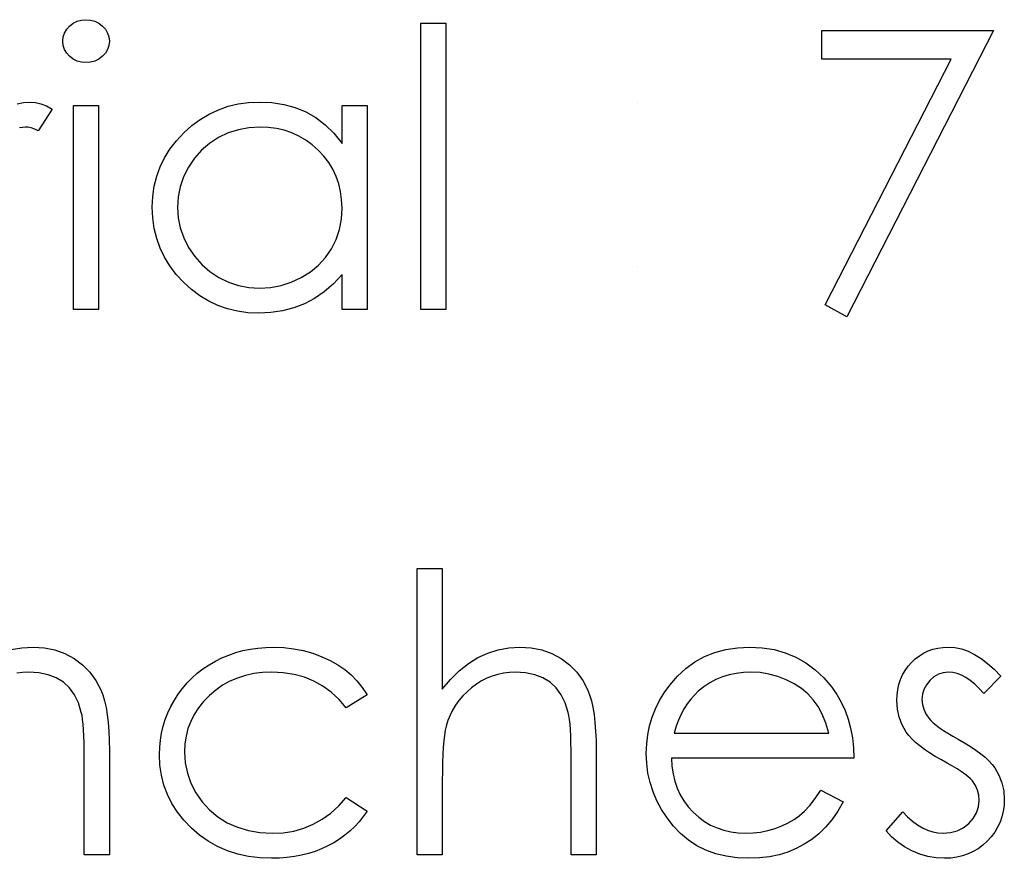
# Model space of a CAD drawing. Header units: inches. Extents: x 1687 to 2505, y -239 to -56.
# Tile 213 of 256: x 1857.784 to 1858.269, y -87.893 to -87.479. Entities that reach past the tile are written whole.
import ezdxf

# ---------------------------------------------------------------- set-up
doc = ezdxf.new("R2010")
doc.units = ezdxf.units.IN
doc.header["$LTSCALE"] = 0.5
doc.header["$MEASUREMENT"] = 0

msp = doc.modelspace()

# ---------------------------------------------------------------- linework, layer by layer
at = {"color": 7, "linetype": 'Continuous'}
for p, q in [((1857.80819, -87.4822), (1857.80995, -87.48085)), ((1857.80995, -87.48085), (1857.81191, -87.47985)), ((1857.81191, -87.47985), (1857.81398, -87.47927)), ((1857.81398, -87.47927), (1857.81625, -87.47908)), ((1857.81625, -87.47908), (1857.81854, -87.47927)), ((1857.81854, -87.47927), (1857.82066, -87.47985)), ((1857.82066, -87.47985), (1857.82262, -87.48085)), ((1857.82262, -87.48085), (1857.82439, -87.4822)), ((1857.98148, -87.48085), (1857.99384, -87.48085)), ((1857.98148, -87.62217), (1857.98148, -87.48085)), ((1857.99384, -87.48085), (1857.99384, -87.62217)), ((1857.80504, -87.48761), (1857.80567, -87.48565)), ((1857.80567, -87.48565), (1857.80672, -87.48383)), ((1857.80672, -87.48383), (1857.80819, -87.4822)), ((1857.82439, -87.4822), (1857.82588, -87.48383)), ((1857.82588, -87.48383), (1857.82693, -87.48565)), ((1857.82693, -87.48565), (1857.82756, -87.48761)), ((1858.17934, -87.48438), (1858.26414, -87.48438)), ((1858.17934, -87.49851), (1858.17934, -87.48438)), ((1858.26414, -87.48438), (1858.1917, -87.62571)), ((1857.80482, -87.48973), (1857.80504, -87.48761)), ((1857.80504, -87.4918), (1857.80482, -87.48973)), ((1857.82756, -87.48761), (1857.82778, -87.48973)), ((1857.82778, -87.48973), (1857.82756, -87.4918)), ((1857.80567, -87.49374), (1857.80504, -87.4918)), ((1857.80672, -87.49553), (1857.80567, -87.49374)), ((1857.80819, -87.49716), (1857.80672, -87.49553)), ((1857.82588, -87.49553), (1857.82439, -87.49716)), ((1857.82693, -87.49374), (1857.82588, -87.49553)), ((1857.82756, -87.4918), (1857.82693, -87.49374)), ((1857.80995, -87.49851), (1857.80819, -87.49716)), ((1857.81191, -87.49951), (1857.80995, -87.49851)), ((1857.81398, -87.50008), (1857.81191, -87.49951)), ((1857.81625, -87.50028), (1857.81398, -87.50008)), ((1857.81854, -87.50008), (1857.81625, -87.50028)), ((1857.82066, -87.49951), (1857.81854, -87.50008)), ((1857.82262, -87.49851), (1857.82066, -87.49951)), ((1857.82439, -87.49716), (1857.82262, -87.49851)), ((1858.24321, -87.49851), (1858.17934, -87.49851)), ((1858.18102, -87.61983), (1858.24321, -87.49851)), ((1857.78221, -87.52068), (1857.78544, -87.51996)), ((1857.78544, -87.51996), (1857.78875, -87.51971)), ((1857.78875, -87.51971), (1857.79132, -87.51993)), ((1857.79132, -87.51993), (1857.79397, -87.52057)), ((1857.89135, -87.52065), (1857.89652, -87.51996)), ((1857.89652, -87.51996), (1857.90187, -87.51971)), ((1857.90187, -87.51971), (1857.90803, -87.52001)), ((1857.90803, -87.52001), (1857.91388, -87.52093)), ((1858.08836, -87.51971), (1858.08836, -87.51971)), ((1857.79952, -87.52316), (1857.79273, -87.53387)), ((1857.79397, -87.52057), (1857.7967, -87.52164)), ((1857.7967, -87.52164), (1857.79952, -87.52316)), ((1857.81012, -87.52148), (1857.82248, -87.52148)), ((1857.81012, -87.62217), (1857.81012, -87.52148)), ((1857.82248, -87.52148), (1857.82248, -87.62217)), ((1857.87703, -87.52565), (1857.88161, -87.52352)), ((1857.88161, -87.52352), (1857.88639, -87.52184)), ((1857.88639, -87.52184), (1857.89135, -87.52065)), ((1857.91388, -87.52093), (1857.91943, -87.52247)), ((1857.91943, -87.52247), (1857.92467, -87.5246)), ((1857.92467, -87.5246), (1857.92961, -87.52738)), ((1857.94261, -87.54011), (1857.94261, -87.52148)), ((1857.94261, -87.52148), (1857.95498, -87.52148)), ((1857.95498, -87.52148), (1857.95498, -87.62217)), ((1857.86847, -87.53136), (1857.87267, -87.52827)), ((1857.87267, -87.52827), (1857.87703, -87.52565)), ((1857.92961, -87.52738), (1857.93428, -87.53092)), ((1857.78641, -87.53208), (1857.78345, -87.53241)), ((1857.78776, -87.53219), (1857.78641, -87.53208)), ((1857.78928, -87.53252), (1857.78776, -87.53219)), ((1857.79093, -87.5331), (1857.78928, -87.53252)), ((1857.79273, -87.53387), (1857.79093, -87.5331)), ((1857.8645, -87.53492), (1857.86847, -87.53136)), ((1857.89144, -87.53337), (1857.88647, -87.535)), ((1857.89663, -87.53241), (1857.89144, -87.53337)), ((1857.90204, -87.53208), (1857.89663, -87.53241)), ((1857.90623, -87.53224), (1857.90204, -87.53208)), ((1857.91026, -87.53279), (1857.90623, -87.53224)), ((1857.91413, -87.53368), (1857.91026, -87.53279)), ((1857.91783, -87.53495), (1857.91413, -87.53368)), ((1857.93428, -87.53092), (1857.93858, -87.53514)), ((1857.85771, -87.54293), (1857.86085, -87.53881)), ((1857.86085, -87.53881), (1857.8645, -87.53492)), ((1857.88169, -87.53727), (1857.87728, -87.54011)), ((1857.88647, -87.535), (1857.88169, -87.53727)), ((1857.92133, -87.53655), (1857.91783, -87.53495)), ((1857.9247, -87.53851), (1857.92133, -87.53655)), ((1857.92787, -87.54085), (1857.9247, -87.53851)), ((1857.93858, -87.53514), (1857.94261, -87.54011)), ((1857.85506, -87.5472), (1857.85771, -87.54293)), ((1857.87333, -87.5435), (1857.86985, -87.5474)), ((1857.87728, -87.54011), (1857.87333, -87.5435)), ((1857.93088, -87.54353), (1857.92787, -87.54085)), ((1857.93364, -87.54649), (1857.93088, -87.54353)), ((1857.85288, -87.55168), (1857.85506, -87.5472)), ((1857.86985, -87.5474), (1857.86684, -87.55184)), ((1857.93602, -87.54961), (1857.93364, -87.54649)), ((1857.85116, -87.55637), (1857.85288, -87.55168)), ((1857.86684, -87.55184), (1857.86444, -87.55659)), ((1857.93803, -87.55292), (1857.93602, -87.54961)), ((1857.93969, -87.5564), (1857.93803, -87.55292)), ((1857.84995, -87.56123), (1857.85116, -87.55637)), ((1857.86444, -87.55659), (1857.86273, -87.5615)), ((1857.94096, -87.56004), (1857.93969, -87.5564)), ((1857.84923, -87.56631), (1857.84995, -87.56123)), ((1857.86273, -87.5615), (1857.86168, -87.56653)), ((1857.94187, -87.56388), (1857.94096, -87.56004)), ((1857.94242, -87.56788), (1857.94187, -87.56388)), ((1857.84898, -87.57155), (1857.84923, -87.56631)), ((1857.86168, -87.56653), (1857.86135, -87.57169)), ((1857.94261, -87.57205), (1857.94242, -87.56788)), ((1857.84923, -87.5769), (1857.84898, -87.57155)), ((1857.86135, -87.57169), (1857.86171, -87.57682)), ((1857.94228, -87.57751), (1857.94261, -87.57205)), ((1857.84995, -87.58207), (1857.84923, -87.5769)), ((1857.86171, -87.57682), (1857.86273, -87.58185)), ((1857.94132, -87.58267), (1857.94228, -87.57751)), ((1857.85114, -87.58701), (1857.84995, -87.58207)), ((1857.86273, -87.58185), (1857.86447, -87.58676)), ((1857.93966, -87.58759), (1857.94132, -87.58267)), ((1857.85282, -87.59176), (1857.85114, -87.58701)), ((1857.86447, -87.58676), (1857.8669, -87.59156)), ((1857.93737, -87.5922), (1857.93966, -87.58759)), ((1857.855, -87.59631), (1857.85282, -87.59176)), ((1857.8669, -87.59156), (1857.86993, -87.59603)), ((1857.93447, -87.59642), (1857.93737, -87.5922)), ((1857.85762, -87.60064), (1857.855, -87.59631)), ((1857.86993, -87.59603), (1857.87341, -87.59998)), ((1857.93105, -87.6002), (1857.93447, -87.59642)), ((1857.86074, -87.60476), (1857.85762, -87.60064)), ((1857.87341, -87.59998), (1857.87739, -87.6034)), ((1857.92702, -87.60351), (1857.93105, -87.6002)), ((1858.08836, -87.60097), (1858.08836, -87.60097)), ((1857.86436, -87.60868), (1857.86074, -87.60476)), ((1857.87739, -87.6034), (1857.88183, -87.6063)), ((1857.88183, -87.6063), (1857.88661, -87.60862)), ((1857.91755, -87.60865), (1857.92246, -87.60636)), ((1857.92246, -87.60636), (1857.92702, -87.60351)), ((1857.94261, -87.60476), (1857.93833, -87.60939)), ((1857.94261, -87.62217), (1857.94261, -87.60476)), ((1857.86831, -87.61226), (1857.86436, -87.60868)), ((1857.87245, -87.61536), (1857.86831, -87.61226)), ((1857.88661, -87.60862), (1857.89155, -87.61025)), ((1857.89155, -87.61025), (1857.89665, -87.61124)), ((1857.89665, -87.61124), (1857.90193, -87.61157)), ((1857.90193, -87.61157), (1857.90728, -87.61124)), ((1857.90728, -87.61124), (1857.9125, -87.61028)), ((1857.9125, -87.61028), (1857.91755, -87.60865)), ((1857.93833, -87.60939), (1857.93384, -87.61337)), ((1857.87681, -87.61798), (1857.87245, -87.61536)), ((1857.92903, -87.61668), (1857.92401, -87.61933)), ((1857.93384, -87.61337), (1857.92903, -87.61668)), ((1857.82248, -87.62217), (1857.81012, -87.62217)), ((1857.88133, -87.62013), (1857.87681, -87.61798)), ((1857.88608, -87.62179), (1857.88133, -87.62013)), ((1857.89102, -87.62297), (1857.88608, -87.62179)), ((1857.91874, -87.62135), (1857.91324, -87.62278)), ((1857.92401, -87.61933), (1857.91874, -87.62135)), ((1857.95498, -87.62217), (1857.94261, -87.62217)), ((1857.99384, -87.62217), (1857.98148, -87.62217)), ((1858.1917, -87.62571), (1858.18102, -87.61983)), ((1857.89616, -87.62369), (1857.89102, -87.62297)), ((1857.90148, -87.62394), (1857.89616, -87.62369)), ((1857.90747, -87.62366), (1857.90148, -87.62394)), ((1857.91324, -87.62278), (1857.90747, -87.62366)), ((1857.97971, -87.74987), (1857.99208, -87.74987)), ((1857.97971, -87.8912), (1857.97971, -87.74987)), ((1857.99208, -87.74987), (1857.99208, -87.80952)), ((1857.77929, -87.78993), (1857.78461, -87.78904)), ((1857.78461, -87.78904), (1857.79013, -87.78874)), ((1857.79013, -87.78874), (1857.79571, -87.7891)), ((1857.79571, -87.7891), (1857.80095, -87.79015)), ((1857.80095, -87.79015), (1857.80587, -87.79194)), ((1857.80587, -87.79194), (1857.81045, -87.79443)), ((1857.88672, -87.79263), (1857.89017, -87.79144)), ((1857.89017, -87.79144), (1857.89373, -87.79048)), ((1857.89373, -87.79048), (1857.89737, -87.78971)), ((1857.89737, -87.78971), (1857.9011, -87.78918)), ((1857.9011, -87.78918), (1857.90493, -87.78885)), ((1857.90493, -87.78885), (1857.90888, -87.78874)), ((1857.90888, -87.78874), (1857.91382, -87.78893)), ((1857.91382, -87.78893), (1857.91871, -87.78951)), ((1857.91871, -87.78951), (1857.92348, -87.79045)), ((1857.92348, -87.79045), (1857.92818, -87.7918)), ((1857.92818, -87.7918), (1857.93265, -87.79346)), ((1858.00963, -87.79393), (1858.01452, -87.79167)), ((1858.01452, -87.79167), (1858.01963, -87.79004)), ((1858.01963, -87.79004), (1858.0249, -87.78907)), ((1858.0249, -87.78907), (1858.03039, -87.78874)), ((1858.03039, -87.78874), (1858.03597, -87.7891)), ((1858.03597, -87.7891), (1858.04121, -87.79015)), ((1858.04121, -87.79015), (1858.04613, -87.79194)), ((1858.04613, -87.79194), (1858.05071, -87.79443)), ((1858.12156, -87.79343), (1858.12664, -87.79139)), ((1858.12664, -87.79139), (1858.13203, -87.7899)), ((1858.13203, -87.7899), (1858.13771, -87.78904)), ((1858.13771, -87.78904), (1858.14373, -87.78874)), ((1858.14373, -87.78874), (1858.14991, -87.78904)), ((1858.14991, -87.78904), (1858.15579, -87.78998)), ((1858.15579, -87.78998), (1858.16134, -87.79153)), ((1858.16134, -87.79153), (1858.16656, -87.79368)), ((1858.22751, -87.79299), (1858.2296, -87.79169)), ((1858.2296, -87.79169), (1858.23181, -87.79062)), ((1858.23181, -87.79062), (1858.23416, -87.78979)), ((1858.23416, -87.78979), (1858.23662, -87.78921)), ((1858.23662, -87.78921), (1858.23918, -87.78885)), ((1858.23918, -87.78885), (1858.24189, -87.78874)), ((1858.24189, -87.78874), (1858.24509, -87.78896)), ((1858.24509, -87.78896), (1858.24829, -87.78962)), ((1858.24829, -87.78962), (1858.25152, -87.79075)), ((1858.25152, -87.79075), (1858.25475, -87.79233)), ((1857.81045, -87.79443), (1857.81459, -87.79752)), ((1857.87697, -87.79749), (1857.88009, -87.79567)), ((1857.88009, -87.79567), (1857.88335, -87.79404)), ((1857.88335, -87.79404), (1857.88672, -87.79263)), ((1857.93265, -87.79346), (1857.93679, -87.79534)), ((1857.93679, -87.79534), (1857.94054, -87.79746)), ((1858.00047, -87.80042), (1858.00494, -87.79683)), ((1858.00494, -87.79683), (1858.00963, -87.79393)), ((1858.05071, -87.79443), (1858.05485, -87.79752)), ((1858.11235, -87.79928), (1858.11679, -87.79608)), ((1858.11679, -87.79608), (1858.12156, -87.79343)), ((1858.16656, -87.79368), (1858.17147, -87.79647)), ((1858.17147, -87.79647), (1858.17605, -87.79989)), ((1858.22196, -87.79821), (1858.22364, -87.79628)), ((1858.22364, -87.79628), (1858.22552, -87.79451)), ((1858.22552, -87.79451), (1858.22751, -87.79299)), ((1858.25475, -87.79233), (1858.25795, -87.79434)), ((1858.25795, -87.79434), (1858.26118, -87.7968)), ((1858.26118, -87.7968), (1858.26444, -87.7997)), ((1857.785, -87.80122), (1857.7821, -87.80158)), ((1857.78798, -87.80111), (1857.785, -87.80122)), ((1857.793, -87.80141), (1857.78798, -87.80111)), ((1857.79753, -87.80235), (1857.793, -87.80141)), ((1857.81459, -87.79752), (1857.81818, -87.80111)), ((1857.81818, -87.80111), (1857.82116, -87.80519)), ((1857.86861, -87.80395), (1857.8712, -87.80163)), ((1857.8712, -87.80163), (1857.87399, -87.79948)), ((1857.87399, -87.79948), (1857.87697, -87.79749)), ((1857.89908, -87.80182), (1857.89494, -87.80273)), ((1857.90344, -87.8013), (1857.89908, -87.80182)), ((1857.90797, -87.80111), (1857.90344, -87.8013)), ((1857.91363, -87.80138), (1857.90797, -87.80111)), ((1857.91896, -87.80221), (1857.91363, -87.80138)), ((1857.94054, -87.79746), (1857.94397, -87.79981)), ((1857.94397, -87.79981), (1857.94708, -87.80243)), ((1857.99616, -87.80464), (1858.00047, -87.80042)), ((1858.02233, -87.80158), (1858.01949, -87.80218)), ((1858.02523, -87.80122), (1858.02233, -87.80158)), ((1858.02821, -87.80111), (1858.02523, -87.80122)), ((1858.03323, -87.80141), (1858.02821, -87.80111)), ((1858.03776, -87.80235), (1858.03323, -87.80141)), ((1858.05485, -87.79752), (1858.05844, -87.80108)), ((1858.05844, -87.80108), (1858.06142, -87.80516)), ((1858.1082, -87.80312), (1858.11235, -87.79928)), ((1858.13708, -87.80169), (1858.13363, -87.80243)), ((1858.14067, -87.80124), (1858.13708, -87.80169)), ((1858.14437, -87.80111), (1858.14067, -87.80124)), ((1858.14889, -87.80133), (1858.14437, -87.80111)), ((1858.15331, -87.80204), (1858.14889, -87.80133)), ((1858.17605, -87.79989), (1858.18033, -87.80392)), ((1858.21925, -87.80246), (1858.22049, -87.80028)), ((1858.22049, -87.80028), (1858.22196, -87.79821)), ((1858.23929, -87.80135), (1858.23689, -87.80213)), ((1858.24189, -87.80111), (1858.23929, -87.80135)), ((1858.24401, -87.80127), (1858.24189, -87.80111)), ((1858.24617, -87.80177), (1858.24401, -87.80127)), ((1858.24832, -87.8026), (1858.24617, -87.80177)), ((1858.26444, -87.7997), (1858.26767, -87.80307)), ((1857.80156, -87.80389), (1857.79753, -87.80235)), ((1857.80509, -87.80607), (1857.80156, -87.80389)), ((1857.8081, -87.80886), (1857.80509, -87.80607)), ((1857.82116, -87.80519), (1857.82356, -87.80977)), ((1857.86389, -87.80911), (1857.86615, -87.80643)), ((1857.86615, -87.80643), (1857.86861, -87.80395)), ((1857.88724, -87.80561), (1857.88368, -87.80759)), ((1857.891, -87.80398), (1857.88724, -87.80561)), ((1857.89494, -87.80273), (1857.891, -87.80398)), ((1857.92401, -87.80359), (1857.91896, -87.80221)), ((1857.92876, -87.80552), (1857.92401, -87.80359)), ((1857.93317, -87.80801), (1857.92876, -87.80552)), ((1857.94708, -87.80243), (1857.94996, -87.80538)), ((1857.94996, -87.80538), (1857.95261, -87.8087)), ((1857.99208, -87.80952), (1857.99616, -87.80464)), ((1858.01151, -87.80541), (1858.009, -87.80699)), ((1858.01408, -87.80411), (1858.01151, -87.80541)), ((1858.01676, -87.80301), (1858.01408, -87.80411)), ((1858.01949, -87.80218), (1858.01676, -87.80301)), ((1858.04176, -87.80389), (1858.03776, -87.80235)), ((1858.04527, -87.80607), (1858.04176, -87.80389)), ((1858.04828, -87.80886), (1858.04527, -87.80607)), ((1858.06142, -87.80516), (1858.06382, -87.80972)), ((1858.10437, -87.80751), (1858.1082, -87.80312)), ((1858.1241, -87.80641), (1858.12121, -87.80834)), ((1858.12714, -87.8048), (1858.1241, -87.80641)), ((1858.13034, -87.80345), (1858.12714, -87.8048)), ((1858.13363, -87.80243), (1858.13034, -87.80345)), ((1858.15764, -87.8032), (1858.15331, -87.80204)), ((1858.16184, -87.80486), (1858.15764, -87.8032)), ((1858.16579, -87.80687), (1858.16184, -87.80486)), ((1858.16932, -87.80919), (1858.16579, -87.80687)), ((1858.18033, -87.80392), (1858.18428, -87.80856)), ((1858.21746, -87.80718), (1858.21823, -87.80475)), ((1858.21823, -87.80475), (1858.21925, -87.80246)), ((1858.23264, -87.80519), (1858.23096, -87.80732)), ((1858.23466, -87.8034), (1858.23264, -87.80519)), ((1858.23689, -87.80213), (1858.23466, -87.8034)), ((1858.2505, -87.80376), (1858.24832, -87.8026)), ((1858.25265, -87.80525), (1858.2505, -87.80376)), ((1858.25486, -87.80707), (1858.25265, -87.80525)), ((1858.26767, -87.80307), (1858.25928, -87.81171)), ((1857.81059, -87.81226), (1857.8081, -87.80886)), ((1857.82356, -87.80977), (1857.82455, -87.81234)), ((1857.86179, -87.81193), (1857.86389, -87.80911)), ((1857.88031, -87.80991), (1857.87714, -87.81262)), ((1857.88368, -87.80759), (1857.88031, -87.80991)), ((1857.93729, -87.81104), (1857.93317, -87.80801)), ((1857.94112, -87.81463), (1857.93729, -87.81104)), ((1857.95261, -87.8087), (1857.95498, -87.81234)), ((1858.00428, -87.81077), (1858.00221, -87.81284)), ((1858.00657, -87.80878), (1858.00428, -87.81077)), ((1858.009, -87.80699), (1858.00657, -87.80878)), ((1858.05076, -87.81226), (1858.04828, -87.80886)), ((1858.06382, -87.80972), (1858.06481, -87.81229)), ((1858.09929, -87.81516), (1858.10166, -87.81126)), ((1858.10166, -87.81126), (1858.10437, -87.80751)), ((1858.11842, -87.81055), (1858.11649, -87.81237)), ((1858.12121, -87.80834), (1858.11842, -87.81055)), ((1858.17247, -87.81182), (1858.16932, -87.80919)), ((1858.18428, -87.80856), (1858.18682, -87.81217)), ((1858.21655, -87.81237), (1858.21688, -87.80972)), ((1858.21688, -87.80972), (1858.21746, -87.80718)), ((1858.22977, -87.80958), (1858.22905, -87.81204)), ((1858.23096, -87.80732), (1858.22977, -87.80958)), ((1858.25707, -87.80922), (1858.25486, -87.80707)), ((1858.25928, -87.81171), (1858.25707, -87.80922)), ((1857.81255, -87.81629), (1857.81059, -87.81226)), ((1857.81395, -87.82093), (1857.81255, -87.81629)), ((1857.82455, -87.81234), (1857.82541, -87.81527)), ((1857.82541, -87.81527), (1857.82613, -87.8185)), ((1857.85815, -87.81805), (1857.85986, -87.81494)), ((1857.85986, -87.81494), (1857.86179, -87.81193)), ((1857.87427, -87.81557), (1857.87178, -87.81869)), ((1857.87714, -87.81262), (1857.87427, -87.81557)), ((1857.94463, -87.81877), (1857.94112, -87.81463)), ((1857.95498, -87.81234), (1857.94463, -87.81877)), ((1858.00033, -87.81505), (1857.99865, -87.81736)), ((1858.00221, -87.81284), (1858.00033, -87.81505)), ((1858.05275, -87.81629), (1858.05076, -87.81226)), ((1858.05424, -87.82093), (1858.05275, -87.81629)), ((1858.06481, -87.81229), (1858.06567, -87.81521)), ((1858.06567, -87.81521), (1858.06639, -87.81844)), ((1858.0973, -87.81916), (1858.09929, -87.81516)), ((1858.11469, -87.81441), (1858.11301, -87.81665)), ((1858.11649, -87.81237), (1858.11469, -87.81441)), ((1858.17517, -87.81474), (1858.17247, -87.81182)), ((1858.17754, -87.81805), (1858.17517, -87.81474)), ((1858.18682, -87.81217), (1858.189, -87.81598)), ((1858.189, -87.81598), (1858.19088, -87.82004)), ((1858.21644, -87.81516), (1858.21655, -87.81237)), ((1858.21671, -87.81941), (1858.21644, -87.81516)), ((1858.22905, -87.81204), (1858.2288, -87.81466)), ((1858.2288, -87.81466), (1858.22902, -87.81703)), ((1857.81429, -87.82253), (1857.81395, -87.82093)), ((1857.82613, -87.8185), (1857.82673, -87.82208)), ((1857.85539, -87.82449), (1857.85666, -87.82123)), ((1857.85666, -87.82123), (1857.85815, -87.81805)), ((1857.87178, -87.81869), (1857.86966, -87.82195)), ((1857.99718, -87.81979), (1857.99592, -87.82233)), ((1857.99865, -87.81736), (1857.99718, -87.81979)), ((1858.05457, -87.82253), (1858.05424, -87.82093)), ((1858.06639, -87.81844), (1858.06699, -87.82203)), ((1858.09567, -87.8233), (1858.0973, -87.81916)), ((1858.11146, -87.8191), (1858.11003, -87.82181)), ((1858.11301, -87.81665), (1858.11146, -87.8191)), ((1858.17961, -87.82189), (1858.17754, -87.81805)), ((1858.19088, -87.82004), (1858.19239, -87.82429)), ((1858.2176, -87.82338), (1858.21671, -87.81941)), ((1858.22902, -87.81703), (1858.22966, -87.81932)), ((1858.22966, -87.81932), (1858.23074, -87.82159)), ((1857.81459, -87.82451), (1857.81429, -87.82253)), ((1857.81484, -87.82683), (1857.81459, -87.82451)), ((1857.82673, -87.82208), (1857.82718, -87.826)), ((1857.82718, -87.826), (1857.82751, -87.83025)), ((1857.85437, -87.8278), (1857.85539, -87.82449)), ((1857.86795, -87.82537), (1857.86659, -87.82893)), ((1857.86966, -87.82195), (1857.86795, -87.82537)), ((1857.99484, -87.82501), (1857.99398, -87.82777)), ((1857.99592, -87.82233), (1857.99484, -87.82501)), ((1858.05488, -87.82451), (1858.05457, -87.82253)), ((1858.05512, -87.82683), (1858.05488, -87.82451)), ((1858.06699, -87.82203), (1858.06744, -87.82598)), ((1858.06744, -87.82598), (1858.06777, -87.83023)), ((1858.0944, -87.82758), (1858.09567, -87.8233)), ((1858.1087, -87.82471), (1858.10751, -87.8278)), ((1858.11003, -87.82181), (1858.1087, -87.82471)), ((1858.18141, -87.82625), (1858.17961, -87.82189)), ((1858.18287, -87.83114), (1858.18141, -87.82625)), ((1858.19239, -87.82429), (1858.19361, -87.82876)), ((1858.21903, -87.82716), (1858.2176, -87.82338)), ((1858.23074, -87.82159), (1858.23223, -87.8238)), ((1858.23223, -87.8238), (1858.23319, -87.82493)), ((1858.23319, -87.82493), (1858.23441, -87.82609)), ((1858.23441, -87.82609), (1858.23584, -87.82733)), ((1857.81506, -87.82951), (1857.81484, -87.82683)), ((1857.81522, -87.83257), (1857.81506, -87.82951)), ((1857.82751, -87.83025), (1857.82773, -87.83486)), ((1857.85299, -87.83462), (1857.85354, -87.83117)), ((1857.85354, -87.83117), (1857.85437, -87.8278)), ((1857.86659, -87.82893), (1857.86566, -87.83266)), ((1857.99354, -87.82979), (1857.99315, -87.83219)), ((1857.99398, -87.82777), (1857.99354, -87.82979)), ((1858.05532, -87.82951), (1858.05512, -87.82683)), ((1858.05548, -87.83257), (1858.05532, -87.82951)), ((1858.06777, -87.83023), (1858.06799, -87.83484)), ((1858.09349, -87.83197), (1858.0944, -87.82758)), ((1858.10751, -87.8278), (1858.10644, -87.83114)), ((1858.10644, -87.83114), (1858.18287, -87.83114)), ((1858.19361, -87.82876), (1858.19449, -87.83346)), ((1858.22105, -87.83067), (1858.21903, -87.82716)), ((1858.22232, -87.83235), (1858.22105, -87.83067)), ((1858.23584, -87.82733), (1858.23753, -87.8286)), ((1858.23753, -87.8286), (1858.23946, -87.82992)), ((1858.23946, -87.82992), (1858.24161, -87.83128)), ((1857.81533, -87.83597), (1857.81522, -87.83257)), ((1857.81539, -87.83972), (1857.81533, -87.83597)), ((1857.82773, -87.83486), (1857.82778, -87.83978)), ((1857.85263, -87.83812), (1857.85299, -87.83462)), ((1857.86566, -87.83266), (1857.86508, -87.83655)), ((1857.99282, -87.83498), (1857.99255, -87.83818)), ((1857.99315, -87.83219), (1857.99282, -87.83498)), ((1858.05559, -87.83597), (1858.05548, -87.83257)), ((1858.05565, -87.83972), (1858.05559, -87.83597)), ((1858.06799, -87.83484), (1858.06804, -87.83978)), ((1858.09297, -87.83649), (1858.09349, -87.83197)), ((1858.19449, -87.83346), (1858.19502, -87.83837)), ((1858.22386, -87.83406), (1858.22232, -87.83235)), ((1858.22563, -87.83578), (1858.22386, -87.83406)), ((1858.22767, -87.83749), (1858.22563, -87.83578)), ((1858.24161, -87.83128), (1858.24399, -87.83271)), ((1858.24399, -87.83271), (1858.24661, -87.83417)), ((1858.24661, -87.83417), (1858.24981, -87.836)), ((1858.24981, -87.836), (1858.25274, -87.83779)), ((1857.81542, -87.84384), (1857.81539, -87.83972)), ((1857.82778, -87.83978), (1857.82778, -87.8912)), ((1857.85252, -87.84168), (1857.85263, -87.83812)), ((1857.86508, -87.83655), (1857.86488, -87.84058)), ((1857.86488, -87.84058), (1857.86524, -87.84585)), ((1857.99255, -87.83818), (1857.99235, -87.84174)), ((1858.05568, -87.84384), (1858.05565, -87.83972)), ((1858.06804, -87.83978), (1858.06804, -87.8912)), ((1858.09277, -87.84113), (1858.09297, -87.83649)), ((1858.19502, -87.83837), (1858.19524, -87.8435)), ((1858.22999, -87.8392), (1858.22767, -87.83749)), ((1858.23253, -87.84094), (1858.22999, -87.8392)), ((1858.25274, -87.83779), (1858.25541, -87.83958)), ((1858.25541, -87.83958), (1858.25781, -87.84135)), ((1857.81542, -87.8912), (1857.81542, -87.84384)), ((1857.85276, -87.84693), (1857.85252, -87.84168)), ((1857.99219, -87.84571), (1857.99211, -87.85005)), ((1857.99235, -87.84174), (1857.99219, -87.84571)), ((1858.05568, -87.8912), (1858.05568, -87.84384)), ((1858.093, -87.84607), (1858.09277, -87.84113)), ((1858.19524, -87.8435), (1858.10514, -87.8435)), ((1858.10514, -87.8435), (1858.10539, -87.84748)), ((1858.23535, -87.84268), (1858.23253, -87.84094)), ((1858.23841, -87.84442), (1858.23535, -87.84268)), ((1858.24125, -87.84596), (1858.23841, -87.84442)), ((1858.25781, -87.84135), (1858.25994, -87.84312)), ((1858.25994, -87.84312), (1858.26182, -87.84486)), ((1858.26182, -87.84486), (1858.26342, -87.8466)), ((1857.85351, -87.85198), (1857.85276, -87.84693)), ((1857.86524, -87.84585), (1857.86629, -87.85096)), ((1857.99211, -87.85005), (1857.99208, -87.85479)), ((1858.0936, -87.8509), (1858.093, -87.84607)), ((1858.10539, -87.84748), (1858.10594, -87.85129)), ((1858.24382, -87.84742), (1858.24125, -87.84596)), ((1858.24614, -87.8488), (1858.24382, -87.84742)), ((1858.24818, -87.85013), (1858.24614, -87.8488)), ((1858.24995, -87.8514), (1858.24818, -87.85013)), ((1858.26342, -87.8466), (1858.26474, -87.84831)), ((1858.26474, -87.84831), (1858.26679, -87.85187)), ((1857.85472, -87.85681), (1857.85351, -87.85198)), ((1857.86629, -87.85096), (1857.86806, -87.85593)), ((1857.99208, -87.85479), (1857.99208, -87.8912)), ((1858.09465, -87.85557), (1858.0936, -87.8509)), ((1858.10594, -87.85129), (1858.10682, -87.8549)), ((1858.10682, -87.8549), (1858.10804, -87.85833)), ((1858.25147, -87.85261), (1858.24995, -87.8514)), ((1858.25271, -87.85375), (1858.25147, -87.85261)), ((1858.25367, -87.85479), (1858.25271, -87.85375)), ((1858.25516, -87.85697), (1858.25367, -87.85479)), ((1858.26679, -87.85187), (1858.26828, -87.85565)), ((1857.85646, -87.86147), (1857.85472, -87.85681)), ((1857.86806, -87.85593), (1857.87051, -87.86073)), ((1858.09614, -87.86012), (1858.09465, -87.85557)), ((1858.09802, -87.86457), (1858.09614, -87.86012)), ((1858.10804, -87.85833), (1858.10953, -87.86156)), ((1858.17614, -87.86346), (1858.17895, -87.8594)), ((1858.17895, -87.8594), (1858.18994, -87.86517)), ((1858.25621, -87.85929), (1858.25516, -87.85697)), ((1858.25685, -87.86178), (1858.25621, -87.85929)), ((1858.26828, -87.85565), (1858.26913, -87.85965)), ((1858.26913, -87.85965), (1858.26944, -87.86388)), ((1857.85867, -87.86592), (1857.85646, -87.86147)), ((1857.87051, -87.86073), (1857.87361, -87.86517)), ((1857.87361, -87.86517), (1857.87722, -87.86912)), ((1857.94096, -87.86708), (1857.94463, -87.86294)), ((1857.94463, -87.86294), (1857.95498, -87.86973)), ((1858.10031, -87.86887), (1858.09802, -87.86457)), ((1858.10953, -87.86156), (1858.11135, -87.86462)), ((1858.11135, -87.86462), (1858.1135, -87.86749)), ((1858.1734, -87.86688), (1858.17614, -87.86346)), ((1858.18994, -87.86517), (1858.18723, -87.86978)), ((1858.25674, -87.86757), (1858.25707, -87.8644)), ((1858.25707, -87.8644), (1858.25685, -87.86178)), ((1858.26944, -87.86388), (1858.2693, -87.86686)), ((1857.86138, -87.87014), (1857.85867, -87.86592)), ((1857.87722, -87.86912), (1857.88133, -87.87252)), ((1857.93701, -87.87067), (1857.94096, -87.86708)), ((1857.95498, -87.86973), (1857.9531, -87.87241)), ((1858.10304, -87.87304), (1858.10031, -87.86887)), ((1858.1135, -87.86749), (1858.11596, -87.8702)), ((1858.16827, -87.87199), (1858.17078, -87.86976)), ((1858.17078, -87.86976), (1858.1734, -87.86688)), ((1858.18723, -87.86978), (1858.18433, -87.87392)), ((1858.21114, -87.87933), (1858.21934, -87.87)), ((1858.21934, -87.87), (1858.22171, -87.87249)), ((1858.25577, -87.8705), (1858.25674, -87.86757)), ((1858.26891, -87.86973), (1858.26825, -87.87249)), ((1858.2693, -87.86686), (1858.26891, -87.86973)), ((1857.86455, -87.8742), (1857.86138, -87.87014)), ((1857.86825, -87.87804), (1857.86455, -87.8742)), ((1857.88133, -87.87252), (1857.886, -87.87539)), ((1857.9284, -87.87619), (1857.93284, -87.8737)), ((1857.93284, -87.8737), (1857.93701, -87.87067)), ((1857.9531, -87.87241), (1857.95106, -87.87494)), ((1858.10619, -87.87707), (1858.10304, -87.87304)), ((1858.11596, -87.8702), (1858.11867, -87.87263)), ((1858.11867, -87.87263), (1858.12151, -87.87475)), ((1858.12151, -87.87475), (1858.12452, -87.87655)), ((1858.16283, -87.8755), (1858.16567, -87.87384)), ((1858.16567, -87.87384), (1858.16827, -87.87199)), ((1858.18433, -87.87392), (1858.18124, -87.87762)), ((1858.22171, -87.87249), (1858.22411, -87.87464)), ((1858.22411, -87.87464), (1858.22657, -87.87646)), ((1858.25188, -87.87577), (1858.25414, -87.87326)), ((1858.25414, -87.87326), (1858.25577, -87.8705)), ((1858.26825, -87.87249), (1858.26734, -87.87511)), ((1857.87231, -87.88154), (1857.86825, -87.87804)), ((1857.886, -87.87539), (1857.89108, -87.87768)), ((1857.89108, -87.87768), (1857.89643, -87.87931)), ((1857.89643, -87.87931), (1857.90209, -87.88027)), ((1857.91352, -87.88033), (1857.91874, -87.8795)), ((1857.91874, -87.8795), (1857.92368, -87.87812)), ((1857.92368, -87.87812), (1857.9284, -87.87619)), ((1857.94651, -87.87953), (1857.94402, -87.8816)), ((1857.94885, -87.87732), (1857.94651, -87.87953)), ((1857.95106, -87.87494), (1857.94885, -87.87732)), ((1858.1097, -87.8808), (1858.10619, -87.87707)), ((1858.12452, -87.87655), (1858.12769, -87.87801)), ((1858.12769, -87.87801), (1858.13101, -87.87914)), ((1858.13101, -87.87914), (1858.13448, -87.87994)), ((1858.1492, -87.88002), (1858.15278, -87.87928)), ((1858.15278, -87.87928), (1858.15632, -87.87826)), ((1858.15632, -87.87826), (1858.15971, -87.87699)), ((1858.15971, -87.87699), (1858.16283, -87.8755)), ((1858.18124, -87.87762), (1858.17793, -87.88082)), ((1858.21381, -87.88234), (1858.21114, -87.87933)), ((1858.22657, -87.87646), (1858.22902, -87.87795)), ((1858.22902, -87.87795), (1858.23154, -87.87911)), ((1858.23154, -87.87911), (1858.2341, -87.87994)), ((1858.24285, -87.8803), (1858.24614, -87.87939)), ((1858.24614, -87.87939), (1858.24915, -87.8779)), ((1858.24915, -87.8779), (1858.25188, -87.87577)), ((1858.26612, -87.87765), (1858.26469, -87.88005)), ((1858.26734, -87.87511), (1858.26612, -87.87765)), ((1857.87661, -87.88458), (1857.87231, -87.88154)), ((1857.8812, -87.88715), (1857.87661, -87.88458)), ((1857.90209, -87.88027), (1857.90805, -87.8806)), ((1857.90805, -87.8806), (1857.91352, -87.88033)), ((1857.94134, -87.8835), (1857.93853, -87.88527)), ((1857.94402, -87.8816), (1857.94134, -87.8835)), ((1858.11356, -87.88403), (1858.1097, -87.8808)), ((1858.11773, -87.88676), (1858.11356, -87.88403)), ((1858.13448, -87.87994), (1858.1381, -87.88044)), ((1858.1381, -87.88044), (1858.14188, -87.8806)), ((1858.14188, -87.8806), (1858.14558, -87.88047)), ((1858.14558, -87.88047), (1858.1492, -87.88002)), ((1858.17443, -87.88361), (1858.17073, -87.88604)), ((1858.17793, -87.88082), (1858.17443, -87.88361)), ((1858.21682, -87.88502), (1858.21381, -87.88234)), ((1858.2341, -87.87994), (1858.23667, -87.88044)), ((1858.23667, -87.88044), (1858.23929, -87.8806)), ((1858.23929, -87.8806), (1858.24285, -87.8803)), ((1858.26099, -87.88452), (1858.25881, -87.88651)), ((1858.26298, -87.88234), (1858.26099, -87.88452)), ((1858.26469, -87.88005), (1858.26298, -87.88234)), ((1857.88603, -87.88924), (1857.8812, -87.88715)), ((1857.89111, -87.89087), (1857.88603, -87.88924)), ((1857.93248, -87.8883), (1857.92928, -87.88955)), ((1857.93557, -87.88687), (1857.93248, -87.8883)), ((1857.93853, -87.88527), (1857.93557, -87.88687)), ((1858.1222, -87.88899), (1858.11773, -87.88676)), ((1858.12703, -87.89073), (1858.1222, -87.88899)), ((1858.16678, -87.88814), (1858.16264, -87.88988)), ((1858.17073, -87.88604), (1858.16678, -87.88814)), ((1858.22016, -87.88737), (1858.21682, -87.88502)), ((1858.22383, -87.88935), (1858.22016, -87.88737)), ((1858.22773, -87.89093), (1858.22383, -87.88935)), ((1858.25652, -87.88822), (1858.25409, -87.88966)), ((1858.25881, -87.88651), (1858.25652, -87.88822)), ((1857.82778, -87.8912), (1857.81542, -87.8912)), ((1857.89643, -87.89203), (1857.89111, -87.89087)), ((1857.90201, -87.89275), (1857.89643, -87.89203)), ((1857.90786, -87.89297), (1857.90201, -87.89275)), ((1857.9117, -87.89289), (1857.90786, -87.89297)), ((1857.91542, -87.89258), (1857.9117, -87.89289)), ((1857.91907, -87.89211), (1857.91542, -87.89258)), ((1857.92257, -87.89145), (1857.91907, -87.89211)), ((1857.926, -87.8906), (1857.92257, -87.89145)), ((1857.92928, -87.88955), (1857.926, -87.8906)), ((1857.99208, -87.8912), (1857.97971, -87.8912)), ((1858.06804, -87.8912), (1858.05568, -87.8912)), ((1858.13216, -87.89198), (1858.12703, -87.89073)), ((1858.13763, -87.89272), (1858.13216, -87.89198)), ((1858.14343, -87.89297), (1858.13763, -87.89272)), ((1858.14864, -87.89278), (1858.14343, -87.89297)), ((1858.15358, -87.8922), (1858.14864, -87.89278)), ((1858.15825, -87.89123), (1858.15358, -87.8922)), ((1858.16264, -87.88988), (1858.15825, -87.89123)), ((1858.2317, -87.89206), (1858.22773, -87.89093)), ((1858.23576, -87.89275), (1858.2317, -87.89206)), ((1858.23993, -87.89297), (1858.23576, -87.89275)), ((1858.24302, -87.89283), (1858.23993, -87.89297)), ((1858.24597, -87.89244), (1858.24302, -87.89283)), ((1858.24882, -87.89178), (1858.24597, -87.89244)), ((1858.25152, -87.89084), (1858.24882, -87.89178)), ((1858.25409, -87.88966), (1858.25152, -87.89084))]:
    msp.add_line(p, q, dxfattribs=at)

doc.saveas('drawing.dxf')
